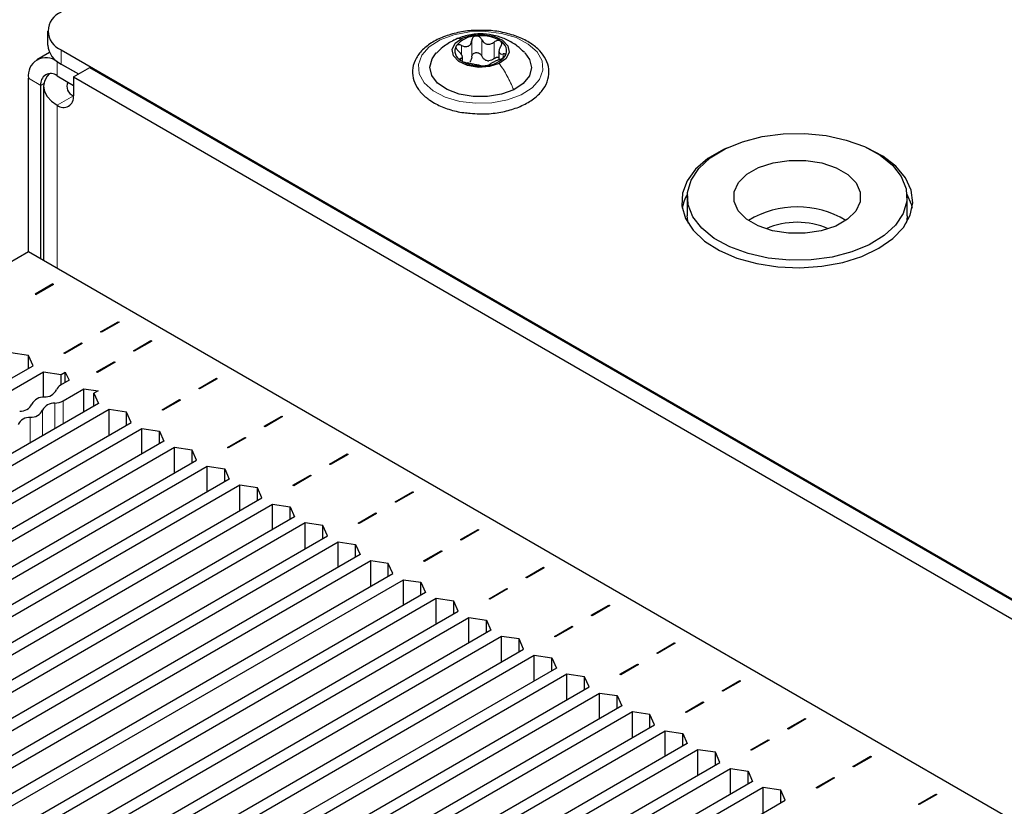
# Paper-space layout 'Blatt2' of a CAD drawing. Header units: millimetres. Extents: x 5 to 418, y 2 to 292.
# Tile 85 of 93: x 259 to 276, y 236 to 250. Entities that reach past the tile are written whole.
import ezdxf

# ---------------------------------------------------------------- set-up
doc = ezdxf.new("R2010")
doc.units = ezdxf.units.MM

psp = doc.layouts.new('Blatt2')

# ---------------------------------------------------------------- linework, layer by layer
at = {"color": 7, "linetype": 'Continuous', "lineweight": 25}
for p, q in [((259.536, 249.888), (259.536, 249.643)), ((259.567, 249.517), (259.35, 249.392)), ((259.771, 249.561), (305.308, 223.273)), ((267.342, 249.538), (267.342, 249.39)), ((259.7, 249.357), (260.068, 249.145)), ((259.771, 249.316), (260.068, 249.145)), ((266.709, 249.377), (266.709, 249.438)), ((259.983, 249.096), (260.266, 249.259)), ((260.266, 249.259), (304.813, 223.542)), ((259.205, 246.075), (259.205, 249.071)), ((259.7, 249.112), (259.983, 248.949)), ((259.983, 249.096), (259.983, 248.769)), ((259.983, 249.096), (304.531, 223.379)), ((259.417, 245.952), (259.417, 248.949)), ((259.466, 248.933), (259.466, 245.924)), ((270.599, 247.022), (270.599, 246.696)), ((274.399, 246.696), (274.399, 247.022)), ((270.612, 246.566), (270.599, 246.696)), ((258.357, 245.585), (259.205, 246.075)), ((259.205, 246.075), (305.308, 219.46)), ((259.626, 245.518), (259.322, 245.342)), ((259.64, 245.509), (259.336, 245.334)), ((259.64, 245.509), (259.626, 245.518)), ((259.626, 245.518), (259.626, 245.501)), ((259.322, 245.342), (259.336, 245.334)), ((260.453, 244.689), (260.757, 244.864)), ((260.771, 244.856), (260.467, 244.681)), ((260.757, 244.864), (260.771, 244.856)), ((260.757, 244.848), (260.757, 244.864)), ((260.467, 244.681), (260.453, 244.689)), ((261.019, 244.362), (261.323, 244.538)), ((261.323, 244.538), (261.337, 244.53)), ((261.323, 244.522), (261.323, 244.538)), ((259.817, 244.322), (260.121, 244.497)), ((260.135, 244.489), (259.831, 244.313)), ((260.121, 244.497), (260.135, 244.489)), ((260.121, 244.481), (260.121, 244.497)), ((261.337, 244.53), (261.033, 244.354)), ((259.205, 244.279), (258.901, 244.324)), ((259.283, 244.103), (259.205, 244.279)), ((259.205, 244.058), (259.205, 244.279)), ((259.831, 244.313), (259.817, 244.322)), ((261.033, 244.354), (261.019, 244.362)), ((252.318, 240.082), (259.283, 244.103)), ((260.382, 243.995), (260.686, 244.171)), ((260.701, 244.162), (260.397, 243.987)), ((260.686, 244.171), (260.701, 244.162)), ((260.686, 244.154), (260.686, 244.171)), ((252.431, 239.935), (259.467, 243.997)), ((259.467, 243.997), (259.771, 243.952)), ((259.467, 243.561), (259.467, 243.997)), ((259.771, 243.952), (259.841, 243.993)), ((259.771, 243.773), (259.771, 243.952)), ((259.841, 243.993), (259.907, 243.851)), ((259.841, 243.813), (259.841, 243.993)), ((260.397, 243.987), (260.382, 243.995)), ((262.15, 243.709), (262.454, 243.885)), ((262.468, 243.877), (262.164, 243.701)), ((262.454, 243.885), (262.468, 243.877)), ((262.454, 243.868), (262.454, 243.885)), ((259.907, 243.851), (259.76, 243.766)), ((259.802, 243.497), (260.162, 243.704)), ((260.162, 243.704), (260.407, 243.666)), ((260.162, 243.304), (260.162, 243.704)), ((262.164, 243.701), (262.15, 243.709)), ((260.407, 243.666), (260.336, 243.626)), ((260.336, 243.626), (260.414, 243.45)), ((260.336, 243.405), (260.336, 243.626)), ((261.514, 243.342), (261.818, 243.517)), ((261.818, 243.517), (261.832, 243.509)), ((261.818, 243.501), (261.818, 243.517)), ((260.414, 243.45), (253.378, 239.388)), ((260.598, 243.344), (253.633, 239.323)), ((260.902, 243.299), (260.598, 243.344)), ((260.598, 242.903), (260.598, 243.344)), ((261.528, 243.334), (261.514, 243.342)), ((261.832, 243.509), (261.528, 243.334)), ((260.98, 243.123), (260.902, 243.299)), ((260.902, 243.079), (260.902, 243.299)), ((263.282, 243.056), (263.586, 243.232)), ((263.6, 243.223), (263.296, 243.048)), ((263.586, 243.232), (263.6, 243.223)), ((263.586, 243.215), (263.586, 243.232)), ((254.015, 239.103), (260.98, 243.123)), ((254.128, 238.956), (261.164, 243.017)), ((261.164, 243.017), (261.468, 242.972)), ((261.164, 242.576), (261.164, 243.017)), ((263.296, 243.048), (263.282, 243.056)), ((261.468, 242.972), (261.546, 242.797)), ((261.468, 242.752), (261.468, 242.972)), ((262.645, 242.689), (262.949, 242.864)), ((262.963, 242.856), (262.659, 242.681)), ((262.949, 242.864), (262.963, 242.856)), ((262.949, 242.848), (262.949, 242.864)), ((261.546, 242.797), (254.51, 238.735)), ((261.729, 242.691), (254.764, 238.67)), ((262.033, 242.646), (261.729, 242.691)), ((261.729, 242.25), (261.729, 242.691)), ((262.659, 242.681), (262.645, 242.689)), ((262.111, 242.47), (262.033, 242.646)), ((262.033, 242.425), (262.033, 242.646)), ((264.413, 242.403), (264.717, 242.579)), ((264.731, 242.57), (264.427, 242.395)), ((264.717, 242.579), (264.731, 242.57)), ((264.717, 242.562), (264.717, 242.579)), ((255.146, 238.45), (262.111, 242.47)), ((255.259, 238.303), (262.295, 242.364)), ((262.295, 242.364), (262.599, 242.319)), ((262.295, 241.923), (262.295, 242.364)), ((264.427, 242.395), (264.413, 242.403)), ((262.599, 242.319), (262.677, 242.144)), ((262.599, 242.099), (262.599, 242.319)), ((263.776, 242.036), (264.081, 242.211)), ((264.095, 242.203), (263.791, 242.027)), ((264.081, 242.211), (264.095, 242.203)), ((264.081, 242.195), (264.081, 242.211)), ((262.677, 242.144), (255.641, 238.082)), ((262.861, 242.038), (255.896, 238.017)), ((263.165, 241.993), (262.861, 242.038)), ((262.861, 241.597), (262.861, 242.038)), ((263.243, 241.817), (263.165, 241.993)), ((263.165, 241.772), (263.165, 241.993)), ((263.791, 242.027), (263.776, 242.036)), ((256.278, 237.796), (263.243, 241.817)), ((265.544, 241.75), (265.848, 241.925)), ((265.862, 241.917), (265.558, 241.742)), ((265.848, 241.925), (265.862, 241.917)), ((265.848, 241.909), (265.848, 241.925)), ((256.391, 237.649), (263.426, 241.711)), ((263.426, 241.711), (263.731, 241.666)), ((263.426, 241.27), (263.426, 241.711)), ((263.731, 241.666), (263.808, 241.491)), ((263.731, 241.446), (263.731, 241.666)), ((265.558, 241.742), (265.544, 241.75)), ((263.808, 241.491), (256.773, 237.429)), ((264.908, 241.382), (265.212, 241.558)), ((265.226, 241.55), (264.922, 241.374)), ((265.212, 241.558), (265.226, 241.55)), ((265.212, 241.542), (265.212, 241.558)), ((263.992, 241.385), (257.027, 237.364)), ((264.296, 241.34), (263.992, 241.385)), ((263.992, 240.944), (263.992, 241.385)), ((264.374, 241.164), (264.296, 241.34)), ((264.296, 241.119), (264.296, 241.34)), ((264.922, 241.374), (264.908, 241.382)), ((257.409, 237.143), (264.374, 241.164)), ((266.676, 241.097), (266.98, 241.272)), ((266.994, 241.264), (266.69, 241.089)), ((266.98, 241.272), (266.994, 241.264)), ((266.98, 241.256), (266.98, 241.272)), ((257.522, 236.996), (264.558, 241.058)), ((264.558, 241.058), (264.862, 241.013)), ((264.558, 240.617), (264.558, 241.058)), ((264.862, 241.013), (264.94, 240.838)), ((264.862, 240.793), (264.862, 241.013)), ((266.69, 241.089), (266.676, 241.097)), ((264.94, 240.838), (257.904, 236.776)), ((266.039, 240.729), (266.343, 240.905)), ((266.357, 240.897), (266.053, 240.721)), ((266.343, 240.905), (266.357, 240.897)), ((266.343, 240.889), (266.343, 240.905)), ((265.124, 240.731), (258.159, 236.711)), ((265.428, 240.686), (265.124, 240.731)), ((265.124, 240.291), (265.124, 240.731)), ((265.505, 240.511), (265.428, 240.686)), ((265.428, 240.466), (265.428, 240.686)), ((266.053, 240.721), (266.039, 240.729)), ((267.807, 240.444), (268.111, 240.619)), ((268.111, 240.619), (268.125, 240.611)), ((268.111, 240.603), (268.111, 240.619)), ((258.54, 236.49), (265.505, 240.511)), ((268.125, 240.611), (267.821, 240.435)), ((258.653, 236.343), (265.689, 240.405)), ((265.689, 240.405), (265.993, 240.36)), ((265.689, 239.964), (265.689, 240.405)), ((265.993, 240.36), (266.071, 240.184)), ((265.993, 240.139), (265.993, 240.36)), ((267.821, 240.435), (267.807, 240.444)), ((266.071, 240.184), (259.035, 236.123)), ((267.171, 240.076), (267.475, 240.252)), ((267.489, 240.244), (267.185, 240.068)), ((267.475, 240.252), (267.489, 240.244)), ((267.475, 240.235), (267.475, 240.252)), ((266.255, 240.078), (259.29, 236.057)), ((266.559, 240.033), (266.255, 240.078)), ((266.255, 239.637), (266.255, 240.078)), ((266.637, 239.858), (266.559, 240.033)), ((266.559, 239.813), (266.559, 240.033)), ((267.185, 240.068), (267.171, 240.076)), ((268.938, 239.79), (269.242, 239.966)), ((269.257, 239.958), (268.953, 239.782)), ((269.242, 239.966), (269.257, 239.958)), ((269.242, 239.95), (269.242, 239.966)), ((259.672, 235.837), (266.637, 239.858)), ((268.953, 239.782), (268.938, 239.79)), ((259.785, 235.69), (266.821, 239.752)), ((266.821, 239.752), (267.125, 239.707)), ((266.821, 239.311), (266.821, 239.752)), ((267.125, 239.707), (267.202, 239.531)), ((267.125, 239.486), (267.125, 239.707)), ((268.302, 239.423), (268.606, 239.599)), ((268.606, 239.599), (268.62, 239.59)), ((268.606, 239.582), (268.606, 239.599)), ((267.202, 239.531), (260.167, 235.47)), ((267.386, 239.425), (260.421, 235.404)), ((267.69, 239.38), (267.386, 239.425)), ((267.386, 238.984), (267.386, 239.425)), ((268.62, 239.59), (268.316, 239.415)), ((267.768, 239.205), (267.69, 239.38)), ((267.69, 239.16), (267.69, 239.38)), ((268.316, 239.415), (268.302, 239.423)), ((270.07, 239.137), (270.374, 239.313)), ((270.388, 239.305), (270.084, 239.129)), ((270.374, 239.313), (270.388, 239.305)), ((270.374, 239.297), (270.374, 239.313)), ((260.803, 235.184), (267.768, 239.205)), ((260.916, 235.037), (267.952, 239.099)), ((267.952, 239.099), (268.256, 239.054)), ((267.952, 238.658), (267.952, 239.099)), ((270.084, 239.129), (270.07, 239.137)), ((268.256, 239.054), (268.334, 238.878)), ((268.256, 238.833), (268.256, 239.054)), ((269.433, 238.77), (269.737, 238.945)), ((269.752, 238.937), (269.447, 238.762)), ((269.737, 238.945), (269.752, 238.937)), ((269.737, 238.929), (269.737, 238.945)), ((268.334, 238.878), (261.298, 234.817)), ((268.518, 238.772), (261.553, 234.751)), ((268.822, 238.727), (268.518, 238.772)), ((268.518, 238.331), (268.518, 238.772)), ((269.447, 238.762), (269.433, 238.77)), ((268.899, 238.552), (268.822, 238.727)), ((268.822, 238.507), (268.822, 238.727)), ((271.201, 238.484), (271.505, 238.66)), ((271.519, 238.652), (271.215, 238.476)), ((271.505, 238.66), (271.519, 238.652)), ((271.505, 238.643), (271.505, 238.66)), ((261.934, 234.531), (268.899, 238.552)), ((262.048, 234.384), (269.083, 238.445)), ((269.083, 238.445), (269.387, 238.401)), ((269.083, 238.005), (269.083, 238.445)), ((271.215, 238.476), (271.201, 238.484)), ((269.387, 238.401), (269.465, 238.225)), ((269.387, 238.18), (269.387, 238.401)), ((270.565, 238.117), (270.869, 238.292)), ((270.883, 238.284), (270.579, 238.109)), ((270.869, 238.292), (270.883, 238.284)), ((270.869, 238.276), (270.869, 238.292)), ((269.465, 238.225), (262.429, 234.163)), ((269.649, 238.119), (262.684, 234.098)), ((269.953, 238.074), (269.649, 238.119)), ((269.649, 237.678), (269.649, 238.119)), ((270.031, 237.898), (269.953, 238.074)), ((269.953, 237.854), (269.953, 238.074)), ((270.579, 238.109), (270.565, 238.117)), ((263.066, 233.878), (270.031, 237.898)), ((272.332, 237.831), (272.637, 238.007)), ((272.651, 237.998), (272.347, 237.823)), ((272.637, 238.007), (272.651, 237.998)), ((272.637, 237.99), (272.637, 238.007)), ((263.179, 233.731), (270.215, 237.792)), ((270.215, 237.792), (270.519, 237.747)), ((270.215, 237.351), (270.215, 237.792)), ((270.519, 237.747), (270.597, 237.572)), ((270.519, 237.527), (270.519, 237.747)), ((272.347, 237.823), (272.332, 237.831)), ((270.597, 237.572), (263.561, 233.51)), ((271.696, 237.464), (272, 237.639)), ((272.014, 237.631), (271.71, 237.456)), ((272, 237.639), (272.014, 237.631)), ((272, 237.623), (272, 237.639)), ((270.78, 237.466), (263.815, 233.445)), ((271.084, 237.421), (270.78, 237.466)), ((270.78, 237.025), (270.78, 237.466)), ((271.162, 237.245), (271.084, 237.421)), ((271.084, 237.2), (271.084, 237.421)), ((271.71, 237.456), (271.696, 237.464)), ((264.197, 233.225), (271.162, 237.245)), ((273.464, 237.178), (273.768, 237.353)), ((273.782, 237.345), (273.478, 237.17)), ((273.768, 237.353), (273.782, 237.345)), ((273.768, 237.337), (273.768, 237.353)), ((264.31, 233.078), (271.346, 237.139)), ((271.346, 237.139), (271.65, 237.094)), ((271.346, 236.698), (271.346, 237.139)), ((271.65, 237.094), (271.728, 236.919)), ((271.65, 236.874), (271.65, 237.094)), ((273.478, 237.17), (273.464, 237.178)), ((271.728, 236.919), (264.692, 232.857)), ((272.827, 236.811), (273.132, 236.986)), ((273.146, 236.978), (272.842, 236.802)), ((273.132, 236.986), (273.146, 236.978)), ((273.132, 236.97), (273.132, 236.986)), ((271.912, 236.813), (264.947, 232.792)), ((272.216, 236.768), (271.912, 236.813)), ((271.912, 236.372), (271.912, 236.813)), ((272.294, 236.592), (272.216, 236.768)), ((272.216, 236.547), (272.216, 236.768)), ((272.842, 236.802), (272.827, 236.811)), ((265.329, 232.571), (272.294, 236.592)), ((274.595, 236.525), (274.899, 236.7)), ((274.913, 236.692), (274.609, 236.517)), ((274.899, 236.7), (274.913, 236.692)), ((274.899, 236.684), (274.899, 236.7)), ((274.609, 236.517), (274.595, 236.525))]:
    psp.add_line(p, q, dxfattribs=at)
at = {"color": 7, "linetype": 'Continuous', "lineweight": 18}
for p, q in [((266.871, 249.438), (266.871, 249.724)), ((267.043, 249.457), (267.043, 249.743)), ((267.259, 249.412), (267.259, 249.698)), ((259.771, 249.561), (259.771, 249.316)), ((266.696, 249.474), (266.696, 249.639)), ((267.414, 249.425), (267.414, 249.491)), ((259.7, 249.357), (259.704, 249.36)), ((259.7, 249.112), (259.7, 249.357)), ((266.679, 249.38), (266.679, 249.413)), ((259.417, 248.949), (259.205, 249.071)), ((259.417, 248.949), (259.47, 248.979)), ((259.7, 248.606), (259.983, 248.769)), ((259.7, 248.606), (259.7, 245.789)), ((259.661, 243.015), (259.661, 243.456)), ((259.802, 243.097), (259.802, 243.497)), ((259.236, 242.77), (259.236, 243.211)), ((259.449, 242.893), (259.449, 243.333))]:
    psp.add_line(p, q, dxfattribs=at)
at = {"color": 7, "linetype": 'Continuous', "lineweight": 18, "flags": 128}
psp.add_lwpolyline([(266.326, 249.734), (266.562, 249.823), (266.831, 249.873), (267.112, 249.881), (267.388, 249.847), (267.639, 249.773), (267.848, 249.663), (268.001, 249.527), (268.088, 249.372), (268.102, 249.209), (268.043, 249.05), (267.915, 248.905), (267.726, 248.785), (267.489, 248.696), (267.221, 248.646), (266.939, 248.638), (266.663, 248.672), (266.412, 248.746), (266.203, 248.855), (266.05, 248.992), (265.963, 249.147), (265.949, 249.309), (266.008, 249.468), (266.137, 249.613), (266.326, 249.734)], dxfattribs=at)
at = {"color": 7, "linetype": 'Continuous', "lineweight": 25, "flags": 128}
for points in [[(266.705, 249.763), (266.873, 249.817), (267.065, 249.83), (267.251, 249.8), (267.403, 249.73), (267.497, 249.633), (267.519, 249.522), (267.466, 249.415), (267.346, 249.328)], [(267.346, 249.328), (267.178, 249.273), (266.986, 249.26), (266.8, 249.291), (266.649, 249.36), (266.555, 249.457), (266.532, 249.568), (266.585, 249.675), (266.705, 249.763)], [(267.596, 248.872), (267.384, 248.795), (267.143, 248.756), (266.893, 248.757), (266.653, 248.799), (266.443, 248.878), (266.281, 248.989), (266.179, 249.121), (266.146, 249.264), (266.184, 249.407), (266.258, 249.508)], [(267.789, 249.512), (267.872, 249.398), (267.906, 249.255), (267.868, 249.112), (267.762, 248.981), (267.596, 248.872)], [(259.56, 249.15), (259.527, 249.109), (259.481, 249.023), (259.466, 248.933), (259.481, 248.843), (259.527, 248.756), (259.601, 248.676), (259.7, 248.606)], [(274.001, 246.351), (273.745, 246.195), (273.442, 246.07), (273.102, 245.982), (272.739, 245.934), (272.366, 245.928), (271.999, 245.964), (271.651, 246.041), (271.336, 246.155), (271.065, 246.303), (270.849, 246.478), (270.697, 246.674), (270.614, 246.884), (270.603, 247.099), (270.665, 247.311), (270.798, 247.512), (270.996, 247.694), (271.252, 247.85), (271.556, 247.975), (271.895, 248.062), (272.259, 248.11), (272.631, 248.117), (272.998, 248.081), (273.346, 248.004), (273.662, 247.89), (273.932, 247.742), (274.148, 247.567), (274.3, 247.371), (274.383, 247.161), (274.394, 246.946), (274.332, 246.734), (274.199, 246.533), (274.001, 246.351)], [(271.293, 247.87), (271.225, 247.839), (270.956, 247.684), (270.743, 247.502), (270.594, 247.3), (270.513, 247.086), (270.504, 246.867), (270.567, 246.65), (270.7, 246.444), (270.898, 246.257), (271.153, 246.095), (271.458, 245.963), (271.8, 245.867), (272.167, 245.81), (272.546, 245.795), (272.924, 245.821), (273.286, 245.888), (273.62, 245.993), (273.913, 246.132), (273.913, 246.132)], [(273.913, 246.132), (274.155, 246.302), (274.337, 246.494), (274.453, 246.703), (274.498, 246.921), (274.471, 247.14), (274.373, 247.352), (274.206, 247.55), (273.979, 247.726), (273.705, 247.87)], [(273.369, 246.634), (273.165, 246.517), (272.915, 246.435), (272.638, 246.392), (272.351, 246.393), (272.073, 246.437), (271.825, 246.52), (271.623, 246.638), (271.481, 246.782), (271.407, 246.942), (271.409, 247.108), (271.484, 247.268), (271.629, 247.411), (271.833, 247.528), (272.082, 247.61), (272.36, 247.652), (272.647, 247.652), (272.924, 247.608), (273.172, 247.525), (273.374, 247.407), (273.517, 247.263), (273.59, 247.103), (273.589, 246.937), (273.513, 246.777), (273.369, 246.634)], [(274.397, 247.067), (274.471, 246.895), (274.487, 246.826)], [(274.399, 246.696), (274.394, 246.619), (274.385, 246.566)]]:
    psp.add_lwpolyline(points, dxfattribs=at)
at = {"color": 7, "linetype": 'Continuous', "lineweight": 25}
for centre, radius, start, end in [((259.895, 249.888), 0.349, 110.7834, 249.2166), ((259.937, 249.683), 0.402, 185.6948, 245.6253), ((266.957, 249.343), 0.458, 91.5299, 140.803), ((267.031, 249.148), 0.659, 59.2047, 97.5648), ((267.288, 249.547), 0.184, 331.0185, 64.2595), ((266.763, 249.543), 0.184, 151.0185, 244.2595), ((259.507, 249.12), 0.306, 50.7967, 189.214), ((267.02, 249.943), 0.659, 239.2047, 277.5648), ((267.184, 249.614), 0.241, 251.2206, 265.549), ((267.095, 249.747), 0.458, 271.5299, 320.803), ((259.59, 248.977), 0.175, 50.7967, 189.214), ((260.043, 248.932), 0.174, 155.131, 249.6215), ((259.81, 248.741), 0.175, 230.7967, 9.214), ((271.26, 246.682), 0.764, 149.7563, 169.1324), ((272.499, 245.224), 1.625, 58.7768, 121.2232), ((272.499, 245.251), 1.331, 66.192, 113.808), ((259.489, 243.786), 0.224, 266.8684, 333.1263), ((259.821, 243.642), 0.139, 116.2673, 162.1035), ((259.465, 243.338), 0.224, 86.8684, 153.1263), ((259.065, 243.541), 0.224, 266.8684, 333.1263), ((259.648, 243.232), 0.224, 86.8684, 153.1263), ((259.639, 243.797), 0.342, 273.626, 298.4869), ((259.224, 242.987), 0.224, 86.8684, 153.1263), ((259.249, 243.435), 0.224, 266.8684, 333.1263)]:
    psp.add_arc(centre, radius, start, end, dxfattribs=at)
for points, knots in [([(267.135, 249.896), (267.056, 249.899), (266.885, 249.904), (266.627, 249.866), (266.379, 249.793), (266.164, 249.686), (265.994, 249.548), (265.881, 249.385), (265.835, 249.207), (265.858, 249.031), (265.943, 248.872), (266.049, 248.761), (266.126, 248.706), (266.147, 248.691)], [0, 0, 0, 0, 0.0864193, 0.1857439, 0.2853796, 0.3856309, 0.4866723, 0.587564, 0.6853705, 0.7787814, 0.8708595, 0.9652209, 1, 1, 1, 1]), ([(267.781, 249.515), (267.741, 249.554), (267.651, 249.642), (267.48, 249.74), (267.282, 249.813), (267.059, 249.846), (266.823, 249.827), (266.655, 249.773), (266.572, 249.734), (266.561, 249.729)], [0, 0, 0, 0, 0.126098, 0.284586, 0.441093, 0.603981, 0.790975, 0.972689, 1, 1, 1, 1]), ([(266.846, 248.467), (266.898, 248.462), (267.04, 248.447), (267.278, 248.465), (267.538, 248.517), (267.773, 248.606), (267.97, 248.728), (268.116, 248.878), (268.2, 249.049), (268.214, 249.229), (268.162, 249.398), (268.054, 249.55), (267.893, 249.681), (267.685, 249.789), (267.439, 249.861), (267.25, 249.896), (267.147, 249.896), (267.135, 249.896)], [0, 0, 0, 0, 0.042975, 0.116722, 0.190616, 0.264842, 0.33961, 0.414872, 0.489128, 0.560237, 0.628932, 0.697795, 0.769176, 0.842646, 0.916644, 0.990488, 1, 1, 1, 1]), ([(266.561, 249.729), (266.494, 249.692), (266.384, 249.632), (266.297, 249.541), (266.263, 249.504)], [0, 0, 0, 0, 0.60421, 1, 1, 1, 1]), ([(266.696, 249.639), (266.687, 249.642), (266.668, 249.65), (266.64, 249.653), (266.615, 249.648), (266.606, 249.637), (266.602, 249.632)], [0, 0, 0, 0, 0.249807, 0.500055, 0.750309, 1, 1, 1, 1]), ([(266.696, 249.639), (266.717, 249.63), (266.747, 249.618), (266.788, 249.619), (266.816, 249.627), (266.839, 249.644), (266.863, 249.675), (266.868, 249.704), (266.871, 249.724)], [0, 0, 0, 0, 0.249168, 0.374303, 0.498903, 0.623987, 0.749746, 1, 1, 1, 1]), ([(266.944, 249.801), (266.934, 249.799), (266.914, 249.794), (266.89, 249.776), (266.875, 249.752), (266.872, 249.734), (266.871, 249.724)], [0, 0, 0, 0, 0.250033, 0.499632, 0.749228, 1, 1, 1, 1]), ([(267.043, 249.743), (267.038, 249.751), (267.029, 249.768), (267.006, 249.788), (266.976, 249.801), (266.955, 249.801), (266.944, 249.801)], [0, 0, 0, 0, 0.249815, 0.499908, 0.75012, 1, 1, 1, 1]), ([(267.043, 249.743), (267.053, 249.724), (267.068, 249.697), (267.103, 249.672), (267.134, 249.661), (267.167, 249.659), (267.211, 249.667), (267.24, 249.686), (267.259, 249.698)], [0, 0, 0, 0, 0.2491995, 0.3743362, 0.4989302, 0.6240074, 0.7497593, 1, 1, 1, 1]), ([(267.368, 249.714), (267.361, 249.717), (267.345, 249.725), (267.315, 249.724), (267.285, 249.716), (267.268, 249.704), (267.259, 249.698)], [0, 0, 0, 0, 0.249991, 0.499611, 0.749127, 1, 1, 1, 1]), ([(267.372, 249.621), (267.377, 249.63), (267.387, 249.647), (267.391, 249.673), (267.386, 249.697), (267.374, 249.708), (267.368, 249.714)], [0, 0, 0, 0, 0.249852, 0.499902, 0.750115, 1, 1, 1, 1]), ([(266.602, 249.632), (266.599, 249.626), (266.594, 249.613), (266.601, 249.589), (266.615, 249.565), (266.63, 249.551), (266.638, 249.543)], [0, 0, 0, 0, 0.249857, 0.499466, 0.749011, 1, 1, 1, 1]), ([(266.679, 249.413), (266.689, 249.415), (266.705, 249.418), (266.71, 249.434), (266.708, 249.451), (266.698, 249.473), (266.678, 249.504), (266.654, 249.528), (266.638, 249.543)], [0, 0, 0, 0, 0.249201, 0.374338, 0.498932, 0.624008, 0.74976, 1, 1, 1, 1]), ([(266.871, 249.438), (266.872, 249.448), (266.875, 249.466), (266.89, 249.49), (266.914, 249.508), (266.944, 249.517), (266.976, 249.515), (267.005, 249.503), (267.029, 249.483), (267.038, 249.465), (267.043, 249.457)], [0, 0, 0, 0, 0.125193, 0.249438, 0.374279, 0.499024, 0.623869, 0.749369, 0.87443, 1, 1, 1, 1]), ([(267.372, 249.621), (267.362, 249.603), (267.347, 249.575), (267.341, 249.541), (267.343, 249.519), (267.353, 249.503), (267.374, 249.489), (267.398, 249.49), (267.414, 249.491)], [0, 0, 0, 0, 0.249201, 0.3743378, 0.4989316, 0.6240084, 0.74976, 1, 1, 1, 1]), ([(267.45, 249.458), (267.452, 249.464), (267.457, 249.475), (267.451, 249.486), (267.436, 249.492), (267.421, 249.492), (267.414, 249.491)], [0, 0, 0, 0, 0.249857, 0.499466, 0.749011, 1, 1, 1, 1]), ([(266.679, 249.413), (266.674, 249.412), (266.664, 249.411), (266.66, 249.402), (266.665, 249.391), (266.677, 249.381), (266.683, 249.377)], [0, 0, 0, 0, 0.249852, 0.499902, 0.750115, 1, 1, 1, 1]), ([(266.683, 249.377), (266.691, 249.372), (266.706, 249.363), (266.736, 249.351), (266.766, 249.342), (266.784, 249.338), (266.792, 249.336)], [0, 0, 0, 0, 0.249991, 0.499611, 0.749127, 1, 1, 1, 1]), ([(267.008, 249.292), (266.998, 249.294), (266.983, 249.297), (266.948, 249.303), (266.918, 249.309), (266.885, 249.316), (266.84, 249.327), (266.812, 249.332), (266.792, 249.336)], [0, 0, 0, 0, 0.249199, 0.374336, 0.49893, 0.624007, 0.749759, 1, 1, 1, 1]), ([(266.871, 249.438), (266.869, 249.423), (266.865, 249.392), (266.847, 249.369), (266.837, 249.358)], [0, 0, 0, 0, 0.50155, 1, 1, 1, 1]), ([(267.106, 249.386), (267.092, 249.395), (267.065, 249.414), (267.05, 249.442), (267.043, 249.457)], [0, 0, 0, 0, 0.498457, 1, 1, 1, 1]), ([(267.107, 249.29), (267.117, 249.291), (267.137, 249.294), (267.161, 249.299), (267.177, 249.305), (267.179, 249.309), (267.181, 249.31)], [0, 0, 0, 0, 0.250033, 0.499632, 0.749228, 1, 1, 1, 1]), ([(267.259, 249.412), (267.244, 249.402), (267.216, 249.383), (267.182, 249.377), (267.165, 249.374)], [0, 0, 0, 0, 0.501552, 1, 1, 1, 1]), ([(267.355, 249.396), (267.335, 249.388), (267.304, 249.376), (267.263, 249.357), (267.235, 249.343), (267.212, 249.331), (267.188, 249.319), (267.184, 249.314), (267.181, 249.31)], [0, 0, 0, 0, 0.249168, 0.374303, 0.498903, 0.623987, 0.749746, 1, 1, 1, 1]), ([(267.259, 249.412), (267.268, 249.418), (267.285, 249.43), (267.315, 249.439), (267.333, 249.438), (267.342, 249.437)], [0, 0, 0, 0, 0.34305, 0.683468, 1, 1, 1, 1]), ([(267.355, 249.396), (267.364, 249.4), (267.383, 249.407), (267.411, 249.422), (267.436, 249.44), (267.445, 249.452), (267.45, 249.458)], [0, 0, 0, 0, 0.249807, 0.500055, 0.750309, 1, 1, 1, 1]), ([(267.008, 249.292), (267.013, 249.291), (267.022, 249.289), (267.046, 249.287), (267.075, 249.287), (267.096, 249.289), (267.107, 249.29)], [0, 0, 0, 0, 0.249815, 0.499908, 0.75012, 1, 1, 1, 1]), ([(266.147, 248.691), (266.181, 248.669), (266.279, 248.608), (266.473, 248.531), (266.679, 248.478), (266.808, 248.47), (266.846, 248.467)], [0, 0, 0, 0, 0.18031, 0.519689, 0.85875, 1, 1, 1, 1])]:
    psp.add_open_spline(points, degree=3, knots=knots, dxfattribs=at)
at = {"color": 7, "linetype": 'Continuous', "lineweight": 18}
psp.add_open_spline([(266.562, 249.727), (266.564, 249.729), (266.602, 249.759), (266.655, 249.761), (266.705, 249.763)], degree=3, knots=[0, 0, 0, 0, 0.043872, 1, 1, 1, 1], dxfattribs=at)
psp.add_open_spline([(267.596, 248.872), (267.561, 248.953), (267.491, 249.114), (267.395, 249.256), (267.346, 249.328)], degree=3, dxfattribs=at)

doc.saveas('drawing.dxf')
